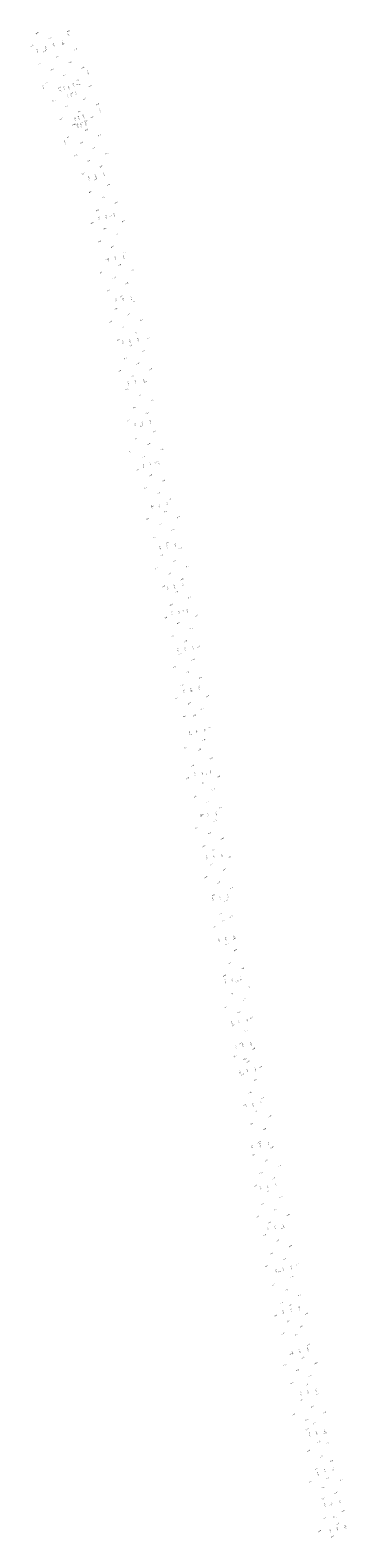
# Model space of a CAD drawing. Header units: metres. Extents: x 202983 to 204040, y 388598 to 392940.
# Tile 8 of 19: x 203805 to 203918, y 390227 to 390769. Entities that reach past the tile are written whole.
import ezdxf

# ---------------------------------------------------------------- set-up
doc = ezdxf.new("R2010")
doc.units = ezdxf.units.M
doc.layers.add('B-WE-OG-HOOGTEPUNT-T18', color=252, linetype='Continuous', lineweight=18)
doc.layers.add('N-WE-OG-HOOGTEPUNT-T25', color=7, linetype='Continuous', lineweight=25)
doc.styles.add('NLCS-ISO', font='NLCS-ISO.ttf')
doc.styles.add('NLCS-ISO-M200-T18', font='NLCS-ISO.ttf', dxfattribs={"height": 0.36})

msp = doc.modelspace()

# ---------------------------------------------------------------- texts
at = {"layer": 'B-WE-OG-HOOGTEPUNT-T18', "linetype": 'Continuous', "lineweight": 18, "char_height": 0.36, "attachment_point": 8, "rotation": 27, "style": 'NLCS-ISO'}
for s, insert in [('{\\fNLCS-ISO|b0|i1|c0|p2;\\C256;18.82}', (203807.15, 390767.58, 18.82)), ('{\\fNLCS-ISO|b0|i1|c0|p2;\\C256;18.90}', (203811.75, 390765.61, 18.9)), ('{\\fNLCS-ISO|b0|i1|c0|p2;\\C256;18.79}', (203818.32, 390768.24, 18.79)), ('{\\fNLCS-ISO|b0|i1|c0|p2;\\C256;18.74}', (203805.19, 390762.98, 18.74)), ('{\\fNLCS-ISO|b0|i1|c0|p2;\\C256;18.85}', (203809.79, 390761.02, 18.85)), ('{\\fNLCS-ISO|b0|i1|c0|p2;\\C256;18.87}', (203816.35, 390763.65, 18.87)), ('{\\fNLCS-ISO|b0|i1|c0|p2;\\C256;18.76}', (203820.95, 390761.68, 18.76)), ('{\\fNLCS-ISO|b0|i1|c0|p2;\\C256;18.79}', (203807.82, 390756.42, 18.79)), ('{\\fNLCS-ISO|b0|i1|c0|p2;\\C256;18.93}', (203812.42, 390754.45, 18.93)), ('{\\fNLCS-ISO|b0|i1|c0|p2;\\C256;18.94}', (203814.38, 390759.05, 18.94)), ('{\\fNLCS-ISO|b0|i1|c0|p2;\\C256;18.92}', (203818.98, 390757.08, 18.92)), ('{\\fNLCS-ISO|b0|i1|c0|p2;\\C256;18.72}', (203823.58, 390755.12, 18.72)), ('{\\fNLCS-ISO|b0|i1|c0|p2;\\C256;18.87}', (203810.45, 390749.85, 18.87)), ('{\\fNLCS-ISO|b0|i1|c0|p2;\\C256;19.00}', (203817.01, 390752.49, 19)), ('{\\fNLCS-ISO|b0|i1|c0|p2;\\C256;19.07}', (203821.61, 390750.52, 19.07)), ('{\\fNLCS-ISO|b0|i1|c0|p2;\\C256;19.08}', (203815.05, 390747.89, 19.08)), ('{\\fNLCS-ISO|b0|i1|c0|p2;\\C256;19.05}', (203819.64, 390745.92, 19.05)), ('{\\fNLCS-ISO|b0|i1|c0|p2;\\C256;19.10}', (203824.24, 390743.96, 19.1)), ('{\\fNLCS-ISO|b0|i1|c0|p2;\\C256;18.75}', (203826.21, 390748.55, 18.75)), ('{\\fNLCS-ISO|b0|i1|c0|p2;\\C256;18.85}', (203813.08, 390743.29, 18.85)), ('{\\fNLCS-ISO|b0|i1|c0|p2;\\C256;19.12}', (203817.68, 390741.32, 19.12)), ('{\\fNLCS-ISO|b0|i1|c0|p2;\\C256;19.03}', (203822.27, 390739.36, 19.03)), ('{\\fNLCS-ISO|b0|i1|c0|p2;\\C256;18.76}', (203828.84, 390741.99, 18.76)), ('{\\fNLCS-ISO|b0|i1|c0|p2;\\C256;18.81}', (203815.71, 390736.73, 18.81)), ('{\\fNLCS-ISO|b0|i1|c0|p2;\\C256;19.07}', (203820.31, 390734.76, 19.07)), ('{\\fNLCS-ISO|b0|i1|c0|p2;\\C256;18.99}', (203824.91, 390732.79, 18.99)), ('{\\fNLCS-ISO|b0|i1|c0|p2;\\C256;19.01}', (203826.87, 390737.39, 19.01)), ('{\\fNLCS-ISO|b0|i1|c0|p2;\\C256;18.84}', (203818.34, 390730.16, 18.84)), ('{\\fNLCS-ISO|b0|i1|c0|p2;\\C256;18.98}', (203822.94, 390728.2, 18.98)), ('{\\fNLCS-ISO|b0|i1|c0|p2;\\C256;18.88}', (203829.5, 390730.83, 18.88)), ('{\\fNLCS-ISO|b0|i1|c0|p2;\\C256;18.88}', (203820.97, 390723.6, 18.88)), ('{\\fNLCS-ISO|b0|i1|c0|p2;\\C256;18.97}', (203827.54, 390726.23, 18.97)), ('{\\fNLCS-ISO|b0|i1|c0|p2;\\C256;18.85}', (203832.13, 390724.27, 18.85)), ('{\\fNLCS-ISO|b0|i1|c0|p2;\\C256;18.91}', (203823.6, 390717.04, 18.91)), ('{\\fNLCS-ISO|b0|i1|c0|p2;\\C256;18.99}', (203825.57, 390721.63, 18.99)), ('{\\fNLCS-ISO|b0|i1|c0|p2;\\C256;18.96}', (203830.17, 390719.67, 18.96)), ('{\\fNLCS-ISO|b0|i1|c0|p2;\\C256;19.01}', (203828.2, 390715.07, 19.01)), ('{\\fNLCS-ISO|b0|i1|c0|p2;\\C256;18.96}', (203832.8, 390713.1, 18.96)), ('{\\fNLCS-ISO|b0|i1|c0|p2;\\C256;18.95}', (203826.23, 390710.47, 18.95)), ('{\\fNLCS-ISO|b0|i1|c0|p2;\\C256;19.03}', (203830.83, 390708.51, 19.03)), ('{\\fNLCS-ISO|b0|i1|c0|p2;\\C256;18.95}', (203835.43, 390706.54, 18.95)), ('{\\fNLCS-ISO|b0|i1|c0|p2;\\C256;18.99}', (203828.86, 390703.91, 18.99)), ('{\\fNLCS-ISO|b0|i1|c0|p2;\\C256;19.03}', (203833.46, 390701.94, 19.03)), ('{\\fNLCS-ISO|b0|i1|c0|p2;\\C256;18.91}', (203826.9, 390699.31, 18.91)), ('{\\fNLCS-ISO|b0|i1|c0|p2;\\C256;19.04}', (203831.5, 390697.35, 19.04)), ('{\\fNLCS-ISO|b0|i1|c0|p2;\\C256;19.04}', (203836.09, 390695.38, 19.04)), ('{\\fNLCS-ISO|b0|i1|c0|p2;\\C256;18.95}', (203838.06, 390699.98, 18.95)), ('{\\fNLCS-ISO|b0|i1|c0|p2;\\C256;18.98}', (203829.53, 390692.75, 18.98)), ('{\\fNLCS-ISO|b0|i1|c0|p2;\\C256;19.09}', (203834.13, 390690.78, 19.09)), ('{\\fNLCS-ISO|b0|i1|c0|p2;\\C256;19.03}', (203832.16, 390686.19, 19.03)), ('{\\fNLCS-ISO|b0|i1|c0|p2;\\C256;19.10}', (203836.76, 390684.22, 19.1)), ('{\\fNLCS-ISO|b0|i1|c0|p2;\\C256;19.02}', (203838.72, 390688.82, 19.02)), ('{\\fNLCS-ISO|b0|i1|c0|p2;\\C256;18.98}', (203830.19, 390681.59, 18.98)), ('{\\fNLCS-ISO|b0|i1|c0|p2;\\C256;19.08}', (203834.79, 390679.62, 19.08)), ('{\\fNLCS-ISO|b0|i1|c0|p2;\\C256;19.00}', (203841.35, 390682.25, 19)), ('{\\fNLCS-ISO|b0|i1|c0|p2;\\C256;19.02}', (203832.82, 390675.03, 19.02)), ('{\\fNLCS-ISO|b0|i1|c0|p2;\\C256;19.09}', (203839.39, 390677.66, 19.09)), ('{\\fNLCS-ISO|b0|i1|c0|p2;\\C256;19.08}', (203835.45, 390668.46, 19.08)), ('{\\fNLCS-ISO|b0|i1|c0|p2;\\C256;19.14}', (203837.42, 390673.06, 19.14)), ('{\\fNLCS-ISO|b0|i1|c0|p2;\\C256;19.17}', (203842.02, 390671.09, 19.17)), ('{\\fNLCS-ISO|b0|i1|c0|p2;\\C256;19.02}', (203833.49, 390663.87, 19.02)), ('{\\fNLCS-ISO|b0|i1|c0|p2;\\C256;19.16}', (203840.05, 390666.5, 19.16)), ('{\\fNLCS-ISO|b0|i1|c0|p2;\\C256;19.16}', (203844.65, 390664.53, 19.16)), ('{\\fNLCS-ISO|b0|i1|c0|p2;\\C256;19.09}', (203836.12, 390657.3, 19.09)), ('{\\fNLCS-ISO|b0|i1|c0|p2;\\C256;19.15}', (203838.09, 390661.9, 19.15)), ('{\\fNLCS-ISO|b0|i1|c0|p2;\\C256;19.14}', (203842.68, 390659.93, 19.14)), ('{\\fNLCS-ISO|b0|i1|c0|p2;\\C256;19.14}', (203847.28, 390657.97, 19.14)), ('{\\fNLCS-ISO|b0|i1|c0|p2;\\C256;19.21}', (203840.72, 390655.34, 19.21)), ('{\\fNLCS-ISO|b0|i1|c0|p2;\\C256;19.12}', (203845.31, 390653.37, 19.12)), ('{\\fNLCS-ISO|b0|i1|c0|p2;\\C256;19.10}', (203836.78, 390646.14, 19.1)), ('{\\fNLCS-ISO|b0|i1|c0|p2;\\C256;19.16}', (203838.75, 390650.74, 19.16)), ('{\\fNLCS-ISO|b0|i1|c0|p2;\\C256;19.20}', (203843.35, 390648.77, 19.2)), ('{\\fNLCS-ISO|b0|i1|c0|p2;\\C256;19.10}', (203847.94, 390646.81, 19.1)), ('{\\fNLCS-ISO|b0|i1|c0|p2;\\C256;19.24}', (203841.38, 390644.17, 19.24)), ('{\\fNLCS-ISO|b0|i1|c0|p2;\\C256;19.19}', (203845.98, 390642.21, 19.19)), ('{\\fNLCS-ISO|b0|i1|c0|p2;\\C256;19.20}', (203839.41, 390639.58, 19.2)), ('{\\fNLCS-ISO|b0|i1|c0|p2;\\C256;19.27}', (203844.01, 390637.61, 19.27)), ('{\\fNLCS-ISO|b0|i1|c0|p2;\\C256;19.17}', (203848.61, 390635.64, 19.17)), ('{\\fNLCS-ISO|b0|i1|c0|p2;\\C256;19.26}', (203842.04, 390633.01, 19.26)), ('{\\fNLCS-ISO|b0|i1|c0|p2;\\C256;19.26}', (203846.64, 390631.05, 19.26)), ('{\\fNLCS-ISO|b0|i1|c0|p2;\\C256;19.19}', (203840.08, 390628.42, 19.19)), ('{\\fNLCS-ISO|b0|i1|c0|p2;\\C256;19.32}', (203844.68, 390626.45, 19.32)), ('{\\fNLCS-ISO|b0|i1|c0|p2;\\C256;19.26}', (203849.27, 390624.48, 19.26)), ('{\\fNLCS-ISO|b0|i1|c0|p2;\\C256;19.27}', (203842.71, 390621.85, 19.27)), ('{\\fNLCS-ISO|b0|i1|c0|p2;\\C256;19.35}', (203847.31, 390619.89, 19.35)), ('{\\fNLCS-ISO|b0|i1|c0|p2;\\C256;19.20}', (203840.74, 390617.26, 19.2)), ('{\\fNLCS-ISO|b0|i1|c0|p2;\\C256;19.34}', (203845.34, 390615.29, 19.34)), ('{\\fNLCS-ISO|b0|i1|c0|p2;\\C256;19.25}', (203851.9, 390617.92, 19.25)), ('{\\fNLCS-ISO|b0|i1|c0|p2;\\C256;19.28}', (203843.37, 390610.69, 19.28)), ('{\\fNLCS-ISO|b0|i1|c0|p2;\\C256;19.41}', (203847.97, 390608.73, 19.41)), ('{\\fNLCS-ISO|b0|i1|c0|p2;\\C256;19.35}', (203849.94, 390613.32, 19.35)), ('{\\fNLCS-ISO|b0|i1|c0|p2;\\C256;19.39}', (203846, 390604.13, 19.39)), ('{\\fNLCS-ISO|b0|i1|c0|p2;\\C256;19.36}', (203852.57, 390606.76, 19.36)), ('{\\fNLCS-ISO|b0|i1|c0|p2;\\C256;19.45}', (203848.63, 390597.57, 19.45)), ('{\\fNLCS-ISO|b0|i1|c0|p2;\\C256;19.46}', (203850.6, 390602.16, 19.46)), ('{\\fNLCS-ISO|b0|i1|c0|p2;\\C256;19.35}', (203855.2, 390600.2, 19.35)), ('{\\fNLCS-ISO|b0|i1|c0|p2;\\C256;19.39}', (203846.67, 390592.97, 19.39)), ('{\\fNLCS-ISO|b0|i1|c0|p2;\\C256;19.46}', (203853.23, 390595.6, 19.46)), ('{\\fNLCS-ISO|b0|i1|c0|p2;\\C256;19.33}', (203857.83, 390593.63, 19.33)), ('{\\fNLCS-ISO|b0|i1|c0|p2;\\C256;19.45}', (203849.3, 390586.41, 19.45)), ('{\\fNLCS-ISO|b0|i1|c0|p2;\\C256;19.51}', (203851.27, 390591, 19.51)), ('{\\fNLCS-ISO|b0|i1|c0|p2;\\C256;19.46}', (203855.86, 390589.04, 19.46)), ('{\\fNLCS-ISO|b0|i1|c0|p2;\\C256;19.56}', (203853.9, 390584.44, 19.56)), ('{\\fNLCS-ISO|b0|i1|c0|p2;\\C256;19.45}', (203858.49, 390582.47, 19.45)), ('{\\fNLCS-ISO|b0|i1|c0|p2;\\C256;19.52}', (203851.93, 390579.84, 19.52)), ('{\\fNLCS-ISO|b0|i1|c0|p2;\\C256;19.55}', (203856.53, 390577.88, 19.55)), ('{\\fNLCS-ISO|b0|i1|c0|p2;\\C256;19.44}', (203861.12, 390575.91, 19.44)), ('{\\fNLCS-ISO|b0|i1|c0|p2;\\C256;19.45}', (203849.96, 390575.24, 19.45)), ('{\\fNLCS-ISO|b0|i1|c0|p2;\\C256;19.58}', (203854.56, 390573.28, 19.58)), ('{\\fNLCS-ISO|b0|i1|c0|p2;\\C256;19.55}', (203859.16, 390571.31, 19.55)), ('{\\fNLCS-ISO|b0|i1|c0|p2;\\C256;19.57}', (203852.59, 390568.68, 19.57)), ('{\\fNLCS-ISO|b0|i1|c0|p2;\\C256;19.66}', (203857.19, 390566.71, 19.66)), ('{\\fNLCS-ISO|b0|i1|c0|p2;\\C256;19.56}', (203861.79, 390564.75, 19.56)), ('{\\fNLCS-ISO|b0|i1|c0|p2;\\C256;19.63}', (203855.22, 390562.12, 19.63)), ('{\\fNLCS-ISO|b0|i1|c0|p2;\\C256;19.67}', (203859.82, 390560.15, 19.67)), ('{\\fNLCS-ISO|b0|i1|c0|p2;\\C256;19.56}', (203853.26, 390557.52, 19.56)), ('{\\fNLCS-ISO|b0|i1|c0|p2;\\C256;19.72}', (203857.86, 390555.55, 19.72)), ('{\\fNLCS-ISO|b0|i1|c0|p2;\\C256;19.55}', (203864.42, 390558.18, 19.55)), ('{\\fNLCS-ISO|b0|i1|c0|p2;\\C256;19.67}', (203855.89, 390550.96, 19.67)), ('{\\fNLCS-ISO|b0|i1|c0|p2;\\C256;19.79}', (203860.49, 390548.99, 19.79)), ('{\\fNLCS-ISO|b0|i1|c0|p2;\\C256;19.68}', (203862.45, 390553.59, 19.68)), ('{\\fNLCS-ISO|b0|i1|c0|p2;\\C256;19.77}', (203858.52, 390544.39, 19.77)), ('{\\fNLCS-ISO|b0|i1|c0|p2;\\C256;19.66}', (203865.08, 390547.02, 19.66)), ('{\\fNLCS-ISO|b0|i1|c0|p2;\\C256;19.70}', (203856.55, 390539.8, 19.7)), ('{\\fNLCS-ISO|b0|i1|c0|p2;\\C256;19.85}', (203861.15, 390537.83, 19.85)), ('{\\fNLCS-ISO|b0|i1|c0|p2;\\C256;19.77}', (203863.12, 390542.43, 19.77)), ('{\\fNLCS-ISO|b0|i1|c0|p2;\\C256;19.81}', (203859.18, 390533.23, 19.81)), ('{\\fNLCS-ISO|b0|i1|c0|p2;\\C256;19.76}', (203865.75, 390535.86, 19.76)), ('{\\fNLCS-ISO|b0|i1|c0|p2;\\C256;19.72}', (203857.22, 390528.64, 19.72)), ('{\\fNLCS-ISO|b0|i1|c0|p2;\\C256;19.90}', (203862.57, 390531.08, 19.9)), ('{\\fNLCS-ISO|b0|i1|c0|p2;\\C256;19.72}', (203868.38, 390529.3, 19.72)), ('{\\fNLCS-ISO|b0|i1|c0|p2;\\C256;19.83}', (203859.85, 390522.07, 19.83)), ('{\\fNLCS-ISO|b0|i1|c0|p2;\\C256;19.88}', (203861.81, 390526.67, 19.88)), ('{\\fNLCS-ISO|b0|i1|c0|p2;\\C256;19.94}', (203863.71, 390522.41, 19.94)), ('{\\fNLCS-ISO|b0|i1|c0|p2;\\C256;19.83}', (203866.41, 390524.7, 19.83)), ('{\\fNLCS-ISO|b0|i1|c0|p2;\\C256;19.81}', (203869.04, 390518.14, 19.81)), ('{\\fNLCS-ISO|b0|i1|c0|p2;\\C256;19.86}', (203860.51, 390510.91, 19.86)), ('{\\fNLCS-ISO|b0|i1|c0|p2;\\C256;19.92}', (203862.48, 390515.51, 19.92)), ('{\\fNLCS-ISO|b0|i1|c0|p2;\\C256;19.92}', (203867.08, 390513.54, 19.92)), ('{\\fNLCS-ISO|b0|i1|c0|p2;\\C256;20.00}', (203865.45, 390510.15, 20)), ('{\\fNLCS-ISO|b0|i1|c0|p2;\\C256;19.89}', (203869.71, 390506.98, 19.89)), ('{\\fNLCS-ISO|b0|i1|c0|p2;\\C256;19.88}', (203861.18, 390499.75, 19.88)), ('{\\fNLCS-ISO|b0|i1|c0|p2;\\C256;19.95}', (203863.14, 390504.35, 19.95)), ('{\\fNLCS-ISO|b0|i1|c0|p2;\\C256;19.99}', (203868.32, 390501.44, 19.99)), ('{\\fNLCS-ISO|b0|i1|c0|p2;\\C256;19.87}', (203872.34, 390500.42, 19.87)), ('{\\fNLCS-ISO|b0|i1|c0|p2;\\C256;20.06}', (203866.97, 390498.33, 20.06)), ('{\\fNLCS-ISO|b0|i1|c0|p2;\\C256;19.96}', (203870.37, 390495.82, 19.96)), ('{\\fNLCS-ISO|b0|i1|c0|p2;\\C256;19.96}', (203863.81, 390493.19, 19.96)), ('{\\fNLCS-ISO|b0|i1|c0|p2;\\C256;20.07}', (203868.4, 390491.22, 20.07)), ('{\\fNLCS-ISO|b0|i1|c0|p2;\\C256;19.92}', (203873, 390489.26, 19.92)), ('{\\fNLCS-ISO|b0|i1|c0|p2;\\C256;20.02}', (203866.44, 390486.62, 20.02)), ('{\\fNLCS-ISO|b0|i1|c0|p2;\\C256;20.02}', (203871.04, 390484.66, 20.02)), ('{\\fNLCS-ISO|b0|i1|c0|p2;\\C256;19.96}', (203864.47, 390482.03, 19.96)), ('{\\fNLCS-ISO|b0|i1|c0|p2;\\C256;20.09}', (203869.07, 390480.06, 20.09)), ('{\\fNLCS-ISO|b0|i1|c0|p2;\\C256;19.97}', (203873.67, 390478.09, 19.97)), ('{\\fNLCS-ISO|b0|i1|c0|p2;\\C256;20.01}', (203867.1, 390475.46, 20.01)), ('{\\fNLCS-ISO|b0|i1|c0|p2;\\C256;20.11}', (203870.36, 390474.01, 20.11)), ('{\\fNLCS-ISO|b0|i1|c0|p2;\\C256;20.09}', (203869.73, 390468.9, 20.09)), ('{\\fNLCS-ISO|b0|i1|c0|p2;\\C256;19.93}', (203876.3, 390471.53, 19.93)), ('{\\fNLCS-ISO|b0|i1|c0|p2;\\C256;20.04}', (203867.77, 390464.3, 20.04)), ('{\\fNLCS-ISO|b0|i1|c0|p2;\\C256;20.12}', (203872.36, 390462.34, 20.12)), ('{\\fNLCS-ISO|b0|i1|c0|p2;\\C256;20.02}', (203874.33, 390466.93, 20.02)), ('{\\fNLCS-ISO|b0|i1|c0|p2;\\C256;20.09}', (203870.4, 390457.74, 20.09)), ('{\\fNLCS-ISO|b0|i1|c0|p2;\\C256;19.98}', (203876.96, 390460.37, 19.98)), ('{\\fNLCS-ISO|b0|i1|c0|p2;\\C256;20.13}', (203873.03, 390451.18, 20.13)), ('{\\fNLCS-ISO|b0|i1|c0|p2;\\C256;20.08}', (203874.99, 390455.77, 20.08)), ('{\\fNLCS-ISO|b0|i1|c0|p2;\\C256;20.07}', (203871.06, 390446.58, 20.07)), ('{\\fNLCS-ISO|b0|i1|c0|p2;\\C256;20.14}', (203873.95, 390448.61, 20.14)), ('{\\fNLCS-ISO|b0|i1|c0|p2;\\C256;20.05}', (203876.82, 390450.15, 20.05)), ('{\\fNLCS-ISO|b0|i1|c0|p2;\\C256;20.14}', (203875.3, 390440.19, 20.14)), ('{\\fNLCS-ISO|b0|i1|c0|p2;\\C256;20.03}', (203878.02, 390442.23, 20.03)), ('{\\fNLCS-ISO|b0|i1|c0|p2;\\C256;20.04}', (203878.29, 390438.05, 20.04)), ('{\\fNLCS-ISO|b0|i1|c0|p2;\\C256;20.14}', (203876.32, 390433.45, 20.14)), ('{\\fNLCS-ISO|b0|i1|c0|p2;\\C256;20.00}', (203880.92, 390431.49, 20)), ('{\\fNLCS-ISO|b0|i1|c0|p2;\\C256;20.09}', (203874.36, 390428.86, 20.09)), ('{\\fNLCS-ISO|b0|i1|c0|p2;\\C256;20.09}', (203878.95, 390426.89, 20.09)), ('{\\fNLCS-ISO|b0|i1|c0|p2;\\C256;19.97}', (203883.55, 390424.92, 19.97)), ('{\\fNLCS-ISO|b0|i1|c0|p2;\\C256;20.13}', (203876.99, 390422.29, 20.13)), ('{\\fNLCS-ISO|b0|i1|c0|p2;\\C256;20.06}', (203881.59, 390420.33, 20.06)), ('{\\fNLCS-ISO|b0|i1|c0|p2;\\C256;20.07}', (203875.02, 390417.69, 20.07)), ('{\\fNLCS-ISO|b0|i1|c0|p2;\\C256;20.16}', (203879.62, 390415.73, 20.16)), ('{\\fNLCS-ISO|b0|i1|c0|p2;\\C256;20.03}', (203884.22, 390413.76, 20.03)), ('{\\fNLCS-ISO|b0|i1|c0|p2;\\C256;20.12}', (203877.65, 390411.13, 20.12)), ('{\\fNLCS-ISO|b0|i1|c0|p2;\\C256;20.12}', (203882.25, 390409.16, 20.12)), ('{\\fNLCS-ISO|b0|i1|c0|p2;\\C256;20.16}', (203880.28, 390404.57, 20.16)), ('{\\fNLCS-ISO|b0|i1|c0|p2;\\C256;20.08}', (203884.88, 390402.6, 20.08)), ('{\\fNLCS-ISO|b0|i1|c0|p2;\\C256;20.17}', (203878.32, 390399.97, 20.17)), ('{\\fNLCS-ISO|b0|i1|c0|p2;\\C256;20.15}', (203882.91, 390398, 20.15)), ('{\\fNLCS-ISO|b0|i1|c0|p2;\\C256;20.13}', (203880.95, 390393.41, 20.13)), ('{\\fNLCS-ISO|b0|i1|c0|p2;\\C256;20.11}', (203885.54, 390391.44, 20.11)), ('{\\fNLCS-ISO|b0|i1|c0|p2;\\C256;20.01}', (203887.51, 390396.04, 20.01)), ('{\\fNLCS-ISO|b0|i1|c0|p2;\\C256;20.16}', (203883.58, 390386.84, 20.16)), ('{\\fNLCS-ISO|b0|i1|c0|p2;\\C256;20.10}', (203881.61, 390382.25, 20.1)), ('{\\fNLCS-ISO|b0|i1|c0|p2;\\C256;20.05}', (203888.18, 390384.88, 20.05)), ('{\\fNLCS-ISO|b0|i1|c0|p2;\\C256;20.14}', (203884.24, 390375.68, 20.14)), ('{\\fNLCS-ISO|b0|i1|c0|p2;\\C256;20.14}', (203886.21, 390380.28, 20.14)), ('{\\fNLCS-ISO|b0|i1|c0|p2;\\C256;19.99}', (203890.81, 390378.31, 19.99)), ('{\\fNLCS-ISO|b0|i1|c0|p2;\\C256;20.09}', (203888.84, 390373.72, 20.09)), ('{\\fNLCS-ISO|b0|i1|c0|p2;\\C256;20.11}', (203884.91, 390364.52, 20.11)), ('{\\fNLCS-ISO|b0|i1|c0|p2;\\C256;20.17}', (203886.87, 390369.12, 20.17)), ('{\\fNLCS-ISO|b0|i1|c0|p2;\\C256;20.03}', (203891.47, 390367.15, 20.03)), ('{\\fNLCS-ISO|b0|i1|c0|p2;\\C256;20.13}', (203889.5, 390362.56, 20.13)), ('{\\fNLCS-ISO|b0|i1|c0|p2;\\C256;19.98}', (203894.1, 390360.59, 19.98)), ('{\\fNLCS-ISO|b0|i1|c0|p2;\\C256;20.13}', (203887.54, 390357.96, 20.13)), ('{\\fNLCS-ISO|b0|i1|c0|p2;\\C256;20.08}', (203892.13, 390355.99, 20.08)), ('{\\fNLCS-ISO|b0|i1|c0|p2;\\C256;20.15}', (203885.57, 390353.36, 20.15)), ('{\\fNLCS-ISO|b0|i1|c0|p2;\\C256;20.17}', (203890.17, 390351.4, 20.17)), ('{\\fNLCS-ISO|b0|i1|c0|p2;\\C256;20.04}', (203894.77, 390349.43, 20.04)), ('{\\fNLCS-ISO|b0|i1|c0|p2;\\C256;20.11}', (203888.2, 390346.8, 20.11)), ('{\\fNLCS-ISO|b0|i1|c0|p2;\\C256;20.14}', (203892.8, 390344.83, 20.14)), ('{\\fNLCS-ISO|b0|i1|c0|p2;\\C256;19.99}', (203897.4, 390342.87, 19.99)), ('{\\fNLCS-ISO|b0|i1|c0|p2;\\C256;20.00}', (203886.24, 390342.2, 20)), ('{\\fNLCS-ISO|b0|i1|c0|p2;\\C256;20.14}', (203890.83, 390340.23, 20.14)), ('{\\fNLCS-ISO|b0|i1|c0|p2;\\C256;20.10}', (203895.43, 390338.27, 20.1)), ('{\\fNLCS-ISO|b0|i1|c0|p2;\\C256;20.14}', (203888.87, 390335.64, 20.14)), ('{\\fNLCS-ISO|b0|i1|c0|p2;\\C256;20.17}', (203893.46, 390333.67, 20.17)), ('{\\fNLCS-ISO|b0|i1|c0|p2;\\C256;20.11}', (203891.5, 390329.07, 20.11)), ('{\\fNLCS-ISO|b0|i1|c0|p2;\\C256;20.13}', (203896.09, 390327.11, 20.13)), ('{\\fNLCS-ISO|b0|i1|c0|p2;\\C256;20.04}', (203898.06, 390331.7, 20.04)), ('{\\fNLCS-ISO|b0|i1|c0|p2;\\C256;20.01}', (203889.53, 390324.48, 20.01)), ('{\\fNLCS-ISO|b0|i1|c0|p2;\\C256;20.13}', (203894.13, 390322.51, 20.13)), ('{\\fNLCS-ISO|b0|i1|c0|p2;\\C256;19.99}', (203900.69, 390325.14, 19.99)), ('{\\fNLCS-ISO|b0|i1|c0|p2;\\C256;20.04}', (203892.16, 390317.91, 20.04)), ('{\\fNLCS-ISO|b0|i1|c0|p2;\\C256;20.15}', (203896.76, 390315.95, 20.15)), ('{\\fNLCS-ISO|b0|i1|c0|p2;\\C256;20.09}', (203898.72, 390320.54, 20.09)), ('{\\fNLCS-ISO|b0|i1|c0|p2;\\C256;20.08}', (203894.79, 390311.35, 20.08)), ('{\\fNLCS-ISO|b0|i1|c0|p2;\\C256;20.15}', (203898.28, 390310.56, 20.15)), ('{\\fNLCS-ISO|b0|i1|c0|p2;\\C256;20.11}', (203901.36, 390313.98, 20.11)), ('{\\fNLCS-ISO|b0|i1|c0|p2;\\C256;19.95}', (203892.83, 390306.75, 19.95)), ('{\\fNLCS-ISO|b0|i1|c0|p2;\\C256;20.10}', (203897.42, 390304.79, 20.1)), ('{\\fNLCS-ISO|b0|i1|c0|p2;\\C256;19.98}', (203903.99, 390307.42, 19.98)), ('{\\fNLCS-ISO|b0|i1|c0|p2;\\C256;20.12}', (203895.46, 390300.19, 20.12)), ('{\\fNLCS-ISO|b0|i1|c0|p2;\\C256;20.14}', (203900.33, 390299.86, 20.14)), ('{\\fNLCS-ISO|b0|i1|c0|p2;\\C256;20.06}', (203902.02, 390302.82, 20.06)), ('{\\fNLCS-ISO|b0|i1|c0|p2;\\C256;20.02}', (203904.65, 390296.26, 20.02)), ('{\\fNLCS-ISO|b0|i1|c0|p2;\\C256;19.94}', (203896.12, 390289.03, 19.94)), ('{\\fNLCS-ISO|b0|i1|c0|p2;\\C256;20.04}', (203898.47, 390293.03, 20.04)), ('{\\fNLCS-ISO|b0|i1|c0|p2;\\C256;20.10}', (203902.68, 390291.66, 20.1)), ('{\\fNLCS-ISO|b0|i1|c0|p2;\\C256;20.03}', (203907.28, 390289.69, 20.03)), ('{\\fNLCS-ISO|b0|i1|c0|p2;\\C256;20.06}', (203900.72, 390287.06, 20.06)), ('{\\fNLCS-ISO|b0|i1|c0|p2;\\C256;20.05}', (203905.31, 390285.1, 20.05)), ('{\\fNLCS-ISO|b0|i1|c0|p2;\\C256;19.94}', (203898.75, 390282.47, 19.94)), ('{\\fNLCS-ISO|b0|i1|c0|p2;\\C256;20.10}', (203903.97, 390281.98, 20.1)), ('{\\fNLCS-ISO|b0|i1|c0|p2;\\C256;20.00}', (203907.95, 390278.53, 20)), ('{\\fNLCS-ISO|b0|i1|c0|p2;\\C256;20.03}', (203902.43, 390276.52, 20.03)), ('{\\fNLCS-ISO|b0|i1|c0|p2;\\C256;20.08}', (203905.98, 390273.94, 20.08)), ('{\\fNLCS-ISO|b0|i1|c0|p2;\\C256;19.84}', (203899.42, 390271.3, 19.84)), ('{\\fNLCS-ISO|b0|i1|c0|p2;\\C256;20.02}', (203904.01, 390269.34, 20.02)), ('{\\fNLCS-ISO|b0|i1|c0|p2;\\C256;20.07}', (203906.99, 390268.14, 20.07)), ('{\\fNLCS-ISO|b0|i1|c0|p2;\\C256;19.93}', (203910.58, 390271.97, 19.93)), ('{\\fNLCS-ISO|b0|i1|c0|p2;\\C256;20.00}', (203904.21, 390265.81, 20)), ('{\\fNLCS-ISO|b0|i1|c0|p2;\\C256;20.05}', (203908.32, 390261.37, 20.05)), ('{\\fNLCS-ISO|b0|i1|c0|p2;\\C256;19.96}', (203910.62, 390264.39, 19.96)), ('{\\fNLCS-ISO|b0|i1|c0|p2;\\C256;19.93}', (203904.68, 390258.18, 19.93)), ('{\\fNLCS-ISO|b0|i1|c0|p2;\\C256;20.03}', (203909.27, 390256.21, 20.03)), ('{\\fNLCS-ISO|b0|i1|c0|p2;\\C256;19.95}', (203911.24, 390260.81, 19.95)), ('{\\fNLCS-ISO|b0|i1|c0|p2;\\C256;19.95}', (203907.31, 390251.61, 19.95)), ('{\\fNLCS-ISO|b0|i1|c0|p2;\\C256;19.91}', (203912.96, 390254.52, 19.91)), ('{\\fNLCS-ISO|b0|i1|c0|p2;\\C256;19.82}', (203905.34, 390247.02, 19.82)), ('{\\fNLCS-ISO|b0|i1|c0|p2;\\C256;19.99}', (203911.26, 390248.24, 19.99)), ('{\\fNLCS-ISO|b0|i1|c0|p2;\\C256;19.84}', (203916.5, 390247.68, 19.84)), ('{\\fNLCS-ISO|b0|i1|c0|p2;\\C256;19.91}', (203909.89, 390240.95, 19.91)), ('{\\fNLCS-ISO|b0|i1|c0|p2;\\C256;19.95}', (203909.94, 390245.05, 19.95)), ('{\\fNLCS-ISO|b0|i1|c0|p2;\\C256;19.90}', (203914.54, 390243.08, 19.9)), ('{\\fNLCS-ISO|b0|i1|c0|p2;\\C256;19.95}', (203912.57, 390238.49, 19.95)), ('{\\fNLCS-ISO|b0|i1|c0|p2;\\C256;19.85}', (203917.17, 390236.52, 19.85)), ('{\\fNLCS-ISO|b0|i1|c0|p2;\\C256;19.82}', (203908.64, 390229.29, 19.82)), ('{\\fNLCS-ISO|b0|i1|c0|p2;\\C256;19.87}', (203910.6, 390233.89, 19.87)), ('{\\fNLCS-ISO|b0|i1|c0|p2;\\C256;19.92}', (203915.2, 390231.92, 19.92)), ('{\\fNLCS-ISO|b0|i1|c0|p2;\\C256;19.84}', (203917.92, 390230.68, 19.84)), ('{\\fNLCS-ISO|b0|i1|c0|p2;\\C256;19.88}', (203913.23, 390227.33, 19.88))]:
    msp.add_mtext(s, dxfattribs=dict(at, insert=insert))
at = {"layer": 'N-WE-OG-HOOGTEPUNT-T25', "linetype": 'Continuous', "lineweight": 25, "char_height": 0.36, "attachment_point": 8, "style": 'NLCS-ISO-M200-T18'}
for s, insert, rotation in [('+18.80', (203818.51, 390767.18, 18.85), 121.7251), ('+18.80', (203807.31, 390761.51, 18.85), 97.3619), ('{\\fNLCS-ISO|b0|i0|c0|p2;+18.85}', (203810.43, 390762.36, 18.85), 109.8688), ('{\\fNLCS-ISO|b0|i0|c0|p2;+18.92}', (203813.18, 390763.39, 18.92), 109.8), ('{\\fNLCS-ISO|b0|i0|c0|p2;+18.85}', (203816.28, 390764.55, 18.85), 109.8), ('+19.02', (203820.34, 390749.21, 19.05), 109.8688), ('+18.75', (203825.52, 390753.61, 18.85), 108.2188), ('+18.85', (203809.42, 390748.26, 18.85), 108.2188), ('+19.02', (203816.98, 390747.95, 19.05), 109.8688), ('+19.10', (203818.19, 390745.17, 19.05), 109.8688), ('{\\fNLCS-ISO|b0|i0|c0|p2;+19.05}', (203818.57, 390748.19, 19.05), 109.8688), ('+19.13', (203819.49, 390745.46, 19.05), 109.8688), ('+19.10', (203821.19, 390746.19, 19.05), 109.8688), ('+18.75', (203829.89, 390740, 18.85), 108.2188), ('+19.05', (203820.91, 390736.88, 19), 107.4421), ('+18.97', (203821.81, 390734.17, 19), 106.4205), ('+19.08', (203822.15, 390737.34, 19), 107.4421), ('{\\fNLCS-ISO|b0|i0|c0|p2;+19.00}', (203823.03, 390734.57, 19), 106.4205), ('+19.05', (203823.9, 390737.87, 19), 107.4421), ('+18.97', (203824.76, 390735.07, 19), 106.4205), ('+18.85', (203817.12, 390728.46, 18.85), 108.2188), ('{\\fNLCS-ISO|b0|i0|c0|p2;+19.02}', (203828.3, 390716.33, 19.02), 105.8688), ('{\\fNLCS-ISO|b0|i0|c0|p2;+18.96}', (203831.28, 390717.07, 18.96), 103.5), ('{\\fNLCS-ISO|b0|i0|c0|p2;+18.96}', (203825.87, 390715.57, 18.96), 103.5), ('{\\fNLCS-ISO|b0|i0|c0|p2;+19.00}', (203829.51, 390701.18, 19), 103.5), ('{\\fNLCS-ISO|b0|i0|c0|p2;+19.05}', (203832.02, 390701.76, 19.05), 103.5), ('{\\fNLCS-ISO|b0|i0|c0|p2;+18.99}', (203834.98, 390702.45, 18.99), 103.5), ('{\\fNLCS-ISO|b0|i0|c0|p2;+19.06}', (203832.84, 390686.32, 19.06), 103.5), ('{\\fNLCS-ISO|b0|i0|c0|p2;+19.12}', (203835.37, 390686.8, 19.12), 103.5), ('{\\fNLCS-ISO|b0|i0|c0|p2;+19.06}', (203838.35, 390687.29, 19.06), 103.5), ('{\\fNLCS-ISO|b0|i0|c0|p2;+19.10}', (203835.61, 390671.68, 19.1), 100.0892), ('{\\fNLCS-ISO|b0|i0|c0|p2;+19.16}', (203838.18, 390672.08, 19.16), 100.0892), ('{\\fNLCS-ISO|b0|i0|c0|p2;+19.10}', (203841.16, 390672.49, 19.1), 100.0892), ('{\\fNLCS-ISO|b0|i0|c0|p2;+19.15}', (203838.01, 390656.68, 19.15), 98.1637), ('{\\fNLCS-ISO|b0|i0|c0|p2;+19.21}', (203840.57, 390657.08, 19.21), 98.1637), ('{\\fNLCS-ISO|b0|i0|c0|p2;+19.15}', (203843.54, 390657.61, 19.15), 98.1637), ('{\\fNLCS-ISO|b0|i0|c0|p2;+19.21}', (203840.05, 390641.89, 19.21), 100.2337), ('{\\fNLCS-ISO|b0|i0|c0|p2;+19.27}', (203842.6, 390642.36, 19.27), 100.2337), ('{\\fNLCS-ISO|b0|i0|c0|p2;+19.21}', (203845.56, 390642.85, 19.21), 100.2337), ('{\\fNLCS-ISO|b0|i0|c0|p2;+19.27}', (203842.5, 390627.07, 19.27), 100.2337), ('{\\fNLCS-ISO|b0|i0|c0|p2;+19.33}', (203845.06, 390627.52, 19.33), 100.2337), ('{\\fNLCS-ISO|b0|i0|c0|p2;+19.27}', (203848.02, 390627.98, 19.27), 100.2337), ('{\\fNLCS-ISO|b0|i0|c0|p2;+19.34}', (203845.49, 390612.16, 19.34), 100.2337), ('{\\fNLCS-ISO|b0|i0|c0|p2;+19.40}', (203848.02, 390612.8, 19.4), 100.2337), ('{\\fNLCS-ISO|b0|i0|c0|p2;+19.34}', (203850.98, 390613.3, 19.34), 100.2337), ('{\\fNLCS-ISO|b0|i0|c0|p2;+19.43}', (203848.5, 390597.57, 19.43), 100.2337), ('{\\fNLCS-ISO|b0|i0|c0|p2;+19.49}', (203851.04, 390598.02, 19.49), 100.2337), ('{\\fNLCS-ISO|b0|i0|c0|p2;+19.43}', (203854.01, 390598.55, 19.43), 100.2337), ('{\\fNLCS-ISO|b0|i0|c0|p2;+19.50}', (203851.45, 390582.8, 19.5), 100.2337), ('{\\fNLCS-ISO|b0|i0|c0|p2;+19.56}', (203854.01, 390583.31, 19.56), 100.2337), ('{\\fNLCS-ISO|b0|i0|c0|p2;+19.50}', (203856.95, 390583.82, 19.5), 100.2337), ('{\\fNLCS-ISO|b0|i0|c0|p2;+19.59}', (203854.15, 390568.35, 19.59), 100.2337), ('{\\fNLCS-ISO|b0|i0|c0|p2;+19.65}', (203856.65, 390568.91, 19.65), 100.2337), ('{\\fNLCS-ISO|b0|i0|c0|p2;+19.59}', (203859.64, 390569.33, 19.59), 100.2337), ('{\\fNLCS-ISO|b0|i0|c0|p2;+19.65}', (203855.72, 390559.17, 19.65), 97.6814), ('{\\fNLCS-ISO|b0|i0|c0|p2;+19.71}', (203858.27, 390559.67, 19.71), 97.6814), ('{\\fNLCS-ISO|b0|i0|c0|p2;+19.65}', (203861.23, 390560.18, 19.65), 97.6814), ('{\\fNLCS-ISO|b0|i0|c0|p2;+19.75}', (203857.83, 390546.13, 19.75), 97.6814), ('{\\fNLCS-ISO|b0|i0|c0|p2;+19.81}', (203860.36, 390546.5, 19.81), 97.6814), ('{\\fNLCS-ISO|b0|i0|c0|p2;+19.75}', (203863.4, 390546.89, 19.75), 97.6814), ('{\\fNLCS-ISO|b0|i0|c0|p2;+19.83}', (203865.5, 390532.56, 19.83), 97.6814), ('{\\fNLCS-ISO|b0|i0|c0|p2;+19.83}', (203860.01, 390531.33, 19.83), 97.6814), ('{\\fNLCS-ISO|b0|i0|c0|p2;+19.89}', (203862.58, 390531.79, 19.89), 97.6814), ('{\\fNLCS-ISO|b0|i0|c0|p2;+19.91}', (203862.04, 390516.36, 19.91), 97.6814), ('{\\fNLCS-ISO|b0|i0|c0|p2;+19.96}', (203864.61, 390516.73, 19.96), 97.6814), ('{\\fNLCS-ISO|b0|i0|c0|p2;+19.91}', (203867.6, 390517.06, 19.91), 97.6814), ('{\\fNLCS-ISO|b0|i0|c0|p2;+19.98}', (203864.04, 390501.51, 19.98), 97.6814), ('{\\fNLCS-ISO|b0|i0|c0|p2;+20.04}', (203866.62, 390501.88, 20.04), 97.6814), ('{\\fNLCS-ISO|b0|i0|c0|p2;+19.98}', (203869.59, 390502.26, 19.98), 97.6814), ('{\\fNLCS-ISO|b0|i0|c0|p2;+20.03}', (203866.1, 390486.58, 20.03), 99.8688), ('{\\fNLCS-ISO|b0|i0|c0|p2;+20.09}', (203868.65, 390486.84, 20.09), 99.8688), ('{\\fNLCS-ISO|b0|i0|c0|p2;+20.03}', (203871.64, 390487.26, 20.03), 99.8688), ('{\\fNLCS-ISO|b0|i0|c0|p2;+20.05}', (203868.18, 390471.59, 20.05), 99.8688), ('{\\fNLCS-ISO|b0|i0|c0|p2;+20.11}', (203870.71, 390471.99, 20.11), 99.8688), ('{\\fNLCS-ISO|b0|i0|c0|p2;+20.05}', (203873.72, 390472.41, 20.05), 99.8688), ('{\\fNLCS-ISO|b0|i0|c0|p2;+20.08}', (203870.33, 390456.71, 20.08), 99.8688), ('{\\fNLCS-ISO|b0|i0|c0|p2;+20.14}', (203872.88, 390457.13, 20.14), 99.8688), ('{\\fNLCS-ISO|b0|i0|c0|p2;+20.08}', (203875.85, 390457.61, 20.08), 99.8688), ('{\\fNLCS-ISO|b0|i0|c0|p2;+20.07}', (203872.57, 390441.85, 20.07), 99.8688), ('{\\fNLCS-ISO|b0|i0|c0|p2;+20.13}', (203875.09, 390442.32, 20.13), 99.8688), ('{\\fNLCS-ISO|b0|i0|c0|p2;+20.08}', (203878.08, 390442.75, 20.08), 99.8688), ('{\\fNLCS-ISO|b0|i0|c0|p2;+20.08}', (203874.87, 390427.04, 20.08), 99.8688), ('{\\fNLCS-ISO|b0|i0|c0|p2;+20.14}', (203877.39, 390427.52, 20.14), 99.8688), ('{\\fNLCS-ISO|b0|i0|c0|p2;+20.08}', (203880.39, 390428, 20.08), 99.8688), ('{\\fNLCS-ISO|b0|i0|c0|p2;+20.11}', (203882.77, 390413.07, 20.11), 99.8688), ('{\\fNLCS-ISO|b0|i0|c0|p2;+20.11}', (203877.24, 390412.24, 20.11), 99.8688), ('{\\fNLCS-ISO|b0|i0|c0|p2;+20.17}', (203879.8, 390412.67, 20.17), 99.8688), ('{\\fNLCS-ISO|b0|i0|c0|p2;+20.12}', (203878.67, 390403.56, 20.12), 99.8688), ('{\\fNLCS-ISO|b0|i0|c0|p2;+20.17}', (203881.2, 390404.01, 20.17), 99.8688), ('{\\fNLCS-ISO|b0|i0|c0|p2;+20.12}', (203884.19, 390404.48, 20.12), 99.8688), ('+20.26', (203881.74, 390398.98, 20.18), 9.5668), ('{\\fNLCS-ISO|b0|i0|c0|p2;+20.12}', (203880.2, 390394.41, 20.12), 99.8688), ('{\\fNLCS-ISO|b0|i0|c0|p2;+20.18}', (203882.75, 390394.85, 20.18), 99.8688), ('{\\fNLCS-ISO|b0|i0|c0|p2;+20.12}', (203885.72, 390395.34, 20.12), 99.8688), ('{\\fNLCS-ISO|b0|i0|c0|p2;+20.12}', (203882.28, 390382.24, 20.12), 99.8688), ('{\\fNLCS-ISO|b0|i0|c0|p2;+20.18}', (203884.84, 390382.67, 20.18), 99.8688), ('{\\fNLCS-ISO|b0|i0|c0|p2;+20.12}', (203887.79, 390383.19, 20.12), 99.8688), ('{\\fNLCS-ISO|b0|i0|c0|p2;+20.12}', (203884.45, 390367.58, 20.12), 99.8688), ('{\\fNLCS-ISO|b0|i0|c0|p2;+20.18}', (203887.39, 390368.15, 20.18), 99.8688), ('{\\fNLCS-ISO|b0|i0|c0|p2;+20.12}', (203890.36, 390368.67, 20.12), 99.8688), ('{\\fNLCS-ISO|b0|i0|c0|p2;+20.11}', (203893.07, 390353.81, 20.11), 99.8688), ('{\\fNLCS-ISO|b0|i0|c0|p2;+20.11}', (203887.56, 390352.79, 20.11), 99.8688), ('{\\fNLCS-ISO|b0|i0|c0|p2;+20.17}', (203890.1, 390353.27, 20.17), 99.8688), ('{\\fNLCS-ISO|b0|i0|c0|p2;+20.12}', (203890.32, 390338.03, 20.12), 99.8688), ('{\\fNLCS-ISO|b0|i0|c0|p2;+20.18}', (203892.84, 390338.54, 20.18), 99.8688), ('{\\fNLCS-ISO|b0|i0|c0|p2;+20.12}', (203895.79, 390339.18, 20.12), 99.8688), ('{\\fNLCS-ISO|b0|i0|c0|p2;+20.11}', (203893.19, 390322.99, 20.11), 99.8688), ('{\\fNLCS-ISO|b0|i0|c0|p2;+20.17}', (203895.7, 390323.57, 20.17), 99.8688), ('{\\fNLCS-ISO|b0|i0|c0|p2;+20.11}', (203898.65, 390324.22, 20.11), 99.8688), ('{\\fNLCS-ISO|b0|i0|c0|p2;+20.09}', (203895.66, 390308.18, 20.09), 99.8688), ('{\\fNLCS-ISO|b0|i0|c0|p2;+20.15}', (203898.62, 390308.82, 20.15), 99.8688), ('{\\fNLCS-ISO|b0|i0|c0|p2;+20.09}', (203901.55, 390309.46, 20.09), 99.8688), ('{\\fNLCS-ISO|b0|i0|c0|p2;+20.13}', (203901.59, 390294.12, 20.13), 99.8688), ('{\\fNLCS-ISO|b0|i0|c0|p2;+20.07}', (203904.53, 390294.76, 20.07), 99.8688), ('{\\fNLCS-ISO|b0|i0|c0|p2;+20.07}', (203899.05, 390293.59, 20.07), 99.8688), ('{\\fNLCS-ISO|b0|i0|c0|p2;+20.04}', (203902.08, 390278.9, 20.04), 103.5), ('{\\fNLCS-ISO|b0|i0|c0|p2;+20.10}', (203904.63, 390279.42, 20.1), 103.5), ('{\\fNLCS-ISO|b0|i0|c0|p2;+20.04}', (203907.56, 390280.09, 20.04), 103.5), ('{\\fNLCS-ISO|b0|i0|c0|p2;+20.00}', (203905.19, 390264.29, 20), 103.5), ('{\\fNLCS-ISO|b0|i0|c0|p2;+20.06}', (203907.75, 390264.74, 20.06), 103.5), ('{\\fNLCS-ISO|b0|i0|c0|p2;+20.00}', (203910.67, 390265.46, 20), 103.5), ('{\\fNLCS-ISO|b0|i0|c0|p2;+20.00}', (203910.68, 390251.12, 20), 103.5), ('{\\fNLCS-ISO|b0|i0|c0|p2;+19.94}', (203913.67, 390251.59, 19.94), 103.5), ('{\\fNLCS-ISO|b0|i0|c0|p2;+19.94}', (203908.25, 390250.09, 19.94), 103.5), ('{\\fNLCS-ISO|b0|i0|c0|p2;+19.90}', (203916.16, 390239.97, 19.9), 103.5), ('{\\fNLCS-ISO|b0|i0|c0|p2;+19.90}', (203910.68, 390238.81, 19.9), 103.5), ('{\\fNLCS-ISO|b0|i0|c0|p2;+19.96}', (203913.2, 390239.35, 19.96), 103.5), ('+20.02', (203914.05, 390234.37, 19.93), 12.8218), ('{\\fNLCS-ISO|b0|i0|c0|p2;+19.87}', (203912.67, 390229.66, 19.87), 103.5), ('{\\fNLCS-ISO|b0|i0|c0|p2;+19.93}', (203915.17, 390230.28, 19.93), 103.5), ('{\\fNLCS-ISO|b0|i0|c0|p2;+19.87}', (203918.13, 390230.92, 19.87), 103.5)]:
    msp.add_mtext(s, dxfattribs=dict(at, insert=insert, rotation=rotation))
for s, insert in [('{\\fNLCS-ISO|b0|i0|c0|p2;+19.07}', (203815.37, 390746.83, 19.07)), ('{\\fNLCS-ISO|b0|i0|c0|p2;+18.98}', (203821.94, 390749.09, 18.98)), ('{\\fNLCS-ISO|b0|i0|c0|p2;+18.98}', (203821.2, 390734.83, 18.98)), ('{\\fNLCS-ISO|b0|i0|c0|p2;+19.01}', (203822.89, 390735.39, 19.01)), ('{\\fNLCS-ISO|b0|i0|c0|p2;+18.98}', (203824.58, 390735.89, 18.98))]:
    msp.add_mtext(s, dxfattribs=dict(at, insert=insert))

doc.saveas('drawing.dxf')
